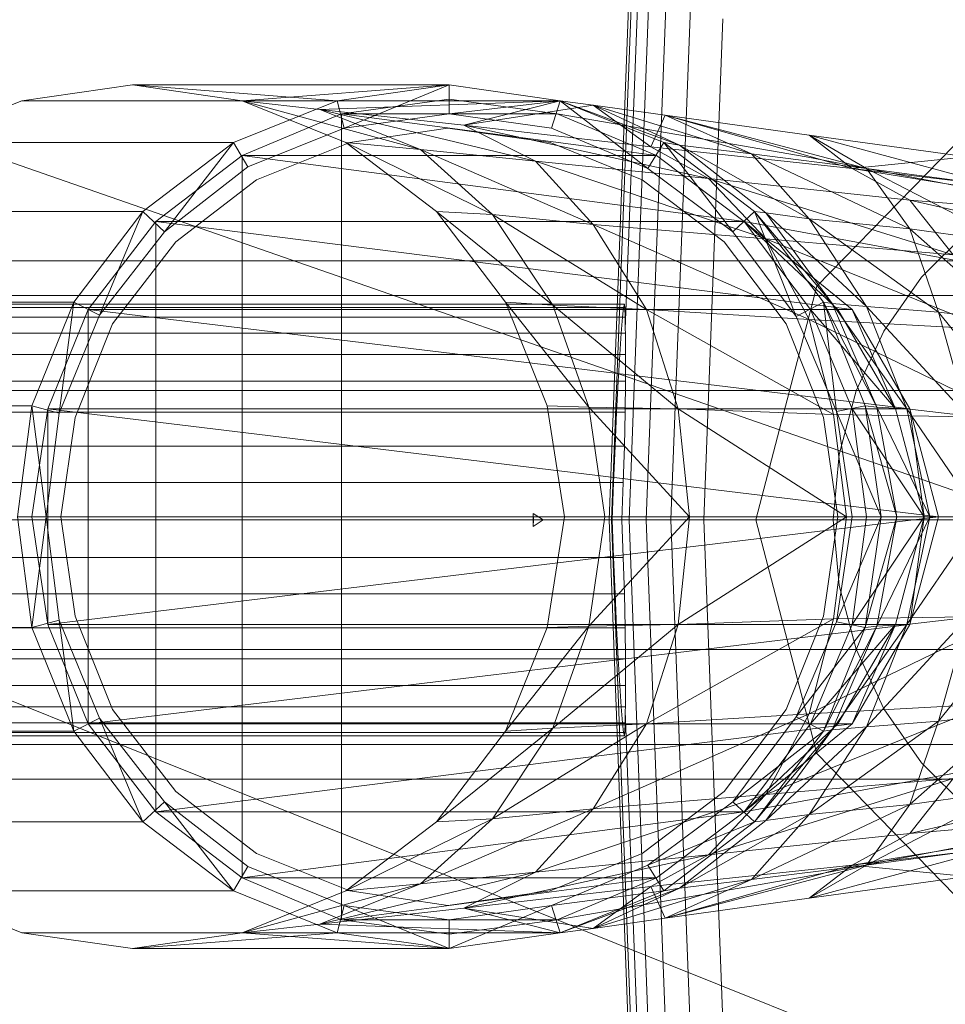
# Model space of a CAD drawing. Header units: metres. Extents: x 391.1 to 427.5, y 12.8 to 28.4.
# Tile 98 of 149: x 403.4189 to 403.4832, y 27.4048 to 27.4732. Entities that reach past the tile are written whole.
import ezdxf

# ---------------------------------------------------------------- set-up
doc = ezdxf.new("R2010")
doc.units = ezdxf.units.M
doc.layers.add('02_MOBILIARIO', color=7, linetype='Continuous', lineweight=18)
doc.layers.add('A-DETL-____-MBND', color=7, linetype='Continuous', lineweight=18)

# ---------------------------------------------------------------- blocks, each defined once
blk = doc.blocks.new('Family - Rentamans PA-152384-03_TEL_P0A')
at = {"layer": 'A-DETL-____-MBND', "color": 253, "true_color": 0xaaaaaa}
for p, q in [((0.072869, 0.182758), (0.075845, 0.260961)), ((0.073043, 0.182758), (0.075975, 0.259811)), ((0.074, 0.196014), (0.076315, 0.256826)), ((0.074262, 0.182758), (0.076889, 0.251774)), ((0.075451, 0.182758), (0.07778, 0.243939)), ((0.077172, 0.182758), (0.079069, 0.232599)), ((0, 0.218497), (0.102728, 0.182758)), ((0.07945, 0.182758), (0.080775, 0.217586)), ((0.039771, 0.212986), (0.032072, 0.211886)), ((0.039771, 0.212986), (0.061771, 0.212986)), ((0.047372, 0.211886), (0.039771, 0.212986)), ((0.039771, 0.212986), (0.053972, 0.211886)), ((0.047372, 0.211886), (0.061771, 0.212986)), ((0.053972, 0.211886), (0.061771, 0.212986)), ((0.061771, 0.212986), (0.054472, 0.209986)), ((0.061771, 0.212986), (0.069472, 0.211886)), ((0.061771, 0.212986), (0.061771, 0.210986)), ((0.032072, 0.211886), (0.024872, 0.208986)), ((0.032072, 0.211886), (0.053972, 0.211886)), ((0.046771, 0.208986), (0.053972, 0.211886)), ((0.054572, 0.208986), (0.047372, 0.211886)), ((0.047372, 0.211886), (0.059771, 0.208486)), ((0.047372, 0.211886), (0.052771, 0.211287)), ((0.047372, 0.211886), (0.069472, 0.211886)), ((0.069472, 0.211886), (0.052771, 0.211287)), ((0.053972, 0.211886), (0.054472, 0.209986)), ((0.061771, 0.211986), (0.054271, 0.210986)), ((0.061771, 0.211986), (0.054271, 0.210986)), ((0.061771, 0.211986), (0.054271, 0.210986)), ((0.069271, 0.210986), (0.061771, 0.211986)), ((0.069271, 0.210986), (0.061771, 0.211986)), ((0.069271, 0.210986), (0.061771, 0.211986)), ((0.069271, 0.210986), (0.061771, 0.211986)), ((0.061771, 0.210986), (0.069472, 0.211886)), ((0.069472, 0.211886), (0.062771, 0.210186)), ((0.071771, 0.211587), (0.062771, 0.210186)), ((0.069472, 0.211886), (0.068872, 0.209986)), ((0.068872, 0.209986), (0.069472, 0.211886)), ((0.069472, 0.211886), (0.075572, 0.207186)), ((0.076672, 0.208986), (0.069472, 0.211886)), ((0.069472, 0.211886), (0.071771, 0.211587)), ((0.069472, 0.211886), (0.077771, 0.208787)), ((0.069472, 0.211886), (0.076672, 0.208986)), ((0.069472, 0.211886), (0.076672, 0.208986)), ((0.077771, 0.208787), (0.071771, 0.211587)), ((0.071771, 0.211587), (0.075771, 0.208686)), ((0.082771, 0.208186), (0.071771, 0.211587)), ((0.071771, 0.211587), (0.076771, 0.210886)), ((0.054271, 0.210986), (0.047372, 0.208087)), ((0.054271, 0.210986), (0.047372, 0.208087)), ((0.054271, 0.210986), (0.047372, 0.208087)), ((0.052771, 0.211287), (0.059771, 0.208486)), ((0.052771, 0.211287), (0.067771, 0.207686)), ((0.062771, 0.210186), (0.052771, 0.211287)), ((0.054271, 0.210986), (0.054271, 0.154986)), ((0.054271, 0.210986), (0.069271, 0.210986)), ((0.054271, 0.210986), (0.076172, 0.208087)), ((0.054472, 0.209986), (0.061771, 0.210986)), ((0.054472, 0.209986), (0.061771, 0.210986)), ((0.061771, 0.210986), (0.068872, 0.209986)), ((0.061771, 0.210986), (0.068872, 0.209986)), ((0.076172, 0.208087), (0.069271, 0.210986)), ((0.076172, 0.208087), (0.069271, 0.210986)), ((0.076172, 0.208087), (0.069271, 0.210986)), ((0.069271, 0.210986), (0.086572, 0.207986)), ((0.086572, 0.207986), (0.069271, 0.210986)), ((0.069271, 0.210986), (0.076172, 0.208087)), ((0.076172, 0.208087), (0.069271, 0.210986)), ((0.069271, 0.210986), (0.076172, 0.208087)), ((0.076172, 0.208087), (0.069271, 0.210986)), ((0.076771, 0.210886), (0.075771, 0.208686)), ((0.082771, 0.208186), (0.076771, 0.210886)), ((0.076771, 0.210886), (0.089771, 0.207186)), ((0.090771, 0.207186), (0.076771, 0.210886)), ((0.076771, 0.210886), (0.086771, 0.209486)), ((0.087299, 0.198992), (0.098881, 0.210876)), ((0.098881, 0.210876), (0.087299, 0.198992)), ((0.062771, 0.210186), (0.067771, 0.207686)), ((0.062771, 0.210186), (0.079771, 0.206486)), ((0.075771, 0.208686), (0.062771, 0.210186)), ((0.047771, 0.207287), (0.054472, 0.209986)), ((0.047771, 0.207287), (0.054472, 0.209986)), ((0.061672, 0.209986), (0.054872, 0.208986)), ((0.054872, 0.208986), (0.061672, 0.209986)), ((0.068771, 0.208986), (0.061672, 0.209986)), ((0.061672, 0.209986), (0.068771, 0.208986)), ((0.068872, 0.209986), (0.075572, 0.207186)), ((0.068872, 0.209986), (0.075572, 0.207186)), ((0.086771, 0.209486), (0.089771, 0.207186)), ((0.090771, 0.207186), (0.086771, 0.209486)), ((0.086771, 0.209486), (0.097771, 0.207986)), ((0.099771, 0.205986), (0.086771, 0.209486)), ((0.024872, 0.208986), (0.046771, 0.208986)), ((0.040472, 0.204186), (0.046771, 0.208986)), ((0.046771, 0.208986), (0.041972, 0.202787)), ((0.046771, 0.208986), (0.047771, 0.207287)), ((0.054872, 0.208986), (0.048372, 0.206386)), ((0.048372, 0.206386), (0.054872, 0.208986)), ((0.060872, 0.204186), (0.054572, 0.208986)), ((0.054572, 0.208986), (0.064771, 0.203986)), ((0.054572, 0.208986), (0.059771, 0.208486)), ((0.075172, 0.206386), (0.068771, 0.208986)), ((0.068771, 0.208986), (0.075172, 0.206386)), ((0.075572, 0.207186), (0.076672, 0.208986)), ((0.075771, 0.208686), (0.079771, 0.206486)), ((0.075771, 0.208686), (0.089771, 0.207186)), ((0.081472, 0.202787), (0.076672, 0.208986)), ((0.082972, 0.204186), (0.076672, 0.208986)), ((0.076672, 0.208986), (0.077771, 0.208787)), ((0.082972, 0.204186), (0.076672, 0.208986)), ((0.076672, 0.208986), (0.082972, 0.204186)), ((0.077771, 0.208787), (0.082771, 0.208186)), ((0.083771, 0.204087), (0.077771, 0.208787)), ((0.077771, 0.208787), (0.086771, 0.203686)), ((0.047372, 0.208087), (0.041372, 0.203486)), ((0.047372, 0.208087), (0.041372, 0.203486)), ((0.047372, 0.208087), (0.041372, 0.203486)), ((0.047372, 0.208087), (0.047372, 0.157886)), ((0.047372, 0.208087), (0.076172, 0.208087)), ((0.047372, 0.208087), (0.082271, 0.203486)), ((0.059771, 0.208486), (0.064771, 0.203986)), ((0.059771, 0.208486), (0.071771, 0.203287)), ((0.059771, 0.208486), (0.067771, 0.207686)), ((0.082271, 0.203486), (0.076172, 0.208087)), ((0.082271, 0.203486), (0.076172, 0.208087)), ((0.082271, 0.203486), (0.076172, 0.208087)), ((0.076172, 0.208087), (0.082271, 0.203486)), ((0.076172, 0.208087), (0.082271, 0.203486)), ((0.082271, 0.203486), (0.076172, 0.208087)), ((0.082271, 0.203486), (0.076172, 0.208087)), ((0.086771, 0.203686), (0.082771, 0.208186)), ((0.082771, 0.208186), (0.090771, 0.207186)), ((0.093771, 0.202986), (0.082771, 0.208186)), ((0.086572, 0.207986), (0.138572, 0.197986)), ((0.086572, 0.207986), (0.138572, 0.197986)), ((0.097771, 0.207986), (0.089771, 0.207186)), ((0.041972, 0.202787), (0.047771, 0.207287)), ((0.041972, 0.202787), (0.047771, 0.207287)), ((0.067771, 0.207686), (0.071771, 0.203287)), ((0.067771, 0.207686), (0.083771, 0.202287)), ((0.067771, 0.207686), (0.079771, 0.206486)), ((0.075572, 0.207186), (0.081472, 0.202787)), ((0.075572, 0.207186), (0.081472, 0.202787)), ((0.089771, 0.207186), (0.093771, 0.204986)), ((0.089771, 0.207186), (0.113771, 0.203287)), ((0.089771, 0.207186), (0.110771, 0.204686)), ((0.093771, 0.202986), (0.090771, 0.207186)), ((0.090771, 0.207186), (0.099771, 0.205986)), ((0.100771, 0.201986), (0.090771, 0.207186)), ((0.048372, 0.206386), (0.042771, 0.202087)), ((0.042771, 0.202087), (0.048372, 0.206386)), ((0.080872, 0.202087), (0.075172, 0.206386)), ((0.075172, 0.206386), (0.080872, 0.202087)), ((0.079771, 0.206486), (0.083771, 0.202287)), ((0.079771, 0.206486), (0.096771, 0.201186)), ((0.079771, 0.206486), (0.093771, 0.204986)), ((0.093771, 0.204986), (0.096771, 0.201186)), ((0.093771, 0.204986), (0.117771, 0.199486)), ((0.113771, 0.203287), (0.093771, 0.204986)), ((0.018572, 0.204186), (0.040472, 0.204186)), ((0.035672, 0.197886), (0.040472, 0.204186)), ((0.040472, 0.204186), (0.037472, 0.196986)), ((0.040472, 0.204186), (0.041972, 0.202787)), ((0.065672, 0.197886), (0.060872, 0.204186)), ((0.060872, 0.204186), (0.068972, 0.197686)), ((0.060872, 0.204186), (0.064771, 0.203986)), ((0.064771, 0.203986), (0.068972, 0.197686)), ((0.064771, 0.203986), (0.075472, 0.197386)), ((0.064771, 0.203986), (0.071771, 0.203287)), ((0.081472, 0.202787), (0.082972, 0.204186)), ((0.085872, 0.196886), (0.082972, 0.204186)), ((0.087771, 0.197886), (0.082972, 0.204186)), ((0.082972, 0.204186), (0.083771, 0.204087)), ((0.087771, 0.197886), (0.082972, 0.204186)), ((0.082972, 0.204186), (0.087771, 0.197886)), ((0.082972, 0.204186), (0.088372, 0.197787)), ((0.083771, 0.204087), (0.086771, 0.203686)), ((0.088372, 0.197787), (0.083771, 0.204087)), ((0.083771, 0.204087), (0.090771, 0.197587)), ((0.041372, 0.203486), (0.036672, 0.197386)), ((0.041372, 0.203486), (0.036672, 0.197386)), ((0.041372, 0.203486), (0.036672, 0.197386)), ((0.041372, 0.203486), (0.041372, 0.162486)), ((0.041372, 0.203486), (0.082271, 0.203486)), ((0.041372, 0.203486), (0.089771, 0.197386)), ((0.071771, 0.203287), (0.075472, 0.197386)), ((0.071771, 0.203287), (0.086771, 0.196686)), ((0.071771, 0.203287), (0.083771, 0.202287)), ((0.086872, 0.197386), (0.082271, 0.203486)), ((0.088771, 0.197386), (0.082271, 0.203486)), ((0.088771, 0.197386), (0.082271, 0.203486)), ((0.138271, 0.193186), (0.082271, 0.203486)), ((0.138271, 0.193186), (0.082271, 0.203486)), ((0.089771, 0.197386), (0.082271, 0.203486)), ((0.088771, 0.197386), (0.082271, 0.203486)), ((0.088771, 0.197386), (0.082271, 0.203486)), ((0.086771, 0.203686), (0.093771, 0.202986)), ((0.090771, 0.197587), (0.086771, 0.203686)), ((0.086771, 0.203686), (0.095771, 0.197186)), ((0.037472, 0.196986), (0.041972, 0.202787)), ((0.037472, 0.196986), (0.041972, 0.202787)), ((0.081472, 0.202787), (0.085872, 0.196886)), ((0.081472, 0.202787), (0.085872, 0.196886)), ((0.095771, 0.197186), (0.093771, 0.202986)), ((0.093771, 0.202986), (0.100771, 0.201986)), ((0.100972, 0.196587), (0.093771, 0.202986)), ((0.094593, 0.199631), (0.097828, 0.202867)), ((0.094593, 0.199631), (0.097828, 0.202867)), ((0.042771, 0.202087), (0.038372, 0.196386)), ((0.038372, 0.196386), (0.042771, 0.202087)), ((0.085172, 0.196386), (0.080872, 0.202087)), ((0.080872, 0.202087), (0.085172, 0.196386)), ((0.083771, 0.202287), (0.086771, 0.196686)), ((0.083771, 0.202287), (0.099372, 0.195986)), ((0.083771, 0.202287), (0.096771, 0.201186)), ((0.114701, 0.200758), (0.02, 0.200758)), ((0.091968, 0.195883), (0.094593, 0.199631)), ((0.091968, 0.195883), (0.094593, 0.199631)), ((0.08306, 0.182758), (0.087299, 0.198992)), ((0.087299, 0.198992), (0.08306, 0.182758)), ((0.013771, 0.197886), (0.035672, 0.197886)), ((0.02, 0.198347), (0.105701, 0.198347)), ((0.105701, 0.198347), (0.02, 0.198347)), ((0.024162, 0.197758), (0.073934, 0.197758)), ((0.032771, 0.190686), (0.035672, 0.197886)), ((0.035672, 0.197886), (0.034672, 0.190186)), ((0.035672, 0.197886), (0.037472, 0.196986)), ((0.068972, 0.197686), (0.065672, 0.197886)), ((0.071472, 0.190587), (0.065672, 0.197886)), ((0.068572, 0.190686), (0.065672, 0.197886)), ((0.073876, 0.19753), (0.073934, 0.197758)), ((0.073934, 0.197758), (0.073975, 0.19753)), ((0.085872, 0.196886), (0.087771, 0.197886)), ((0.088672, 0.190287), (0.087771, 0.197886)), ((0.090672, 0.190686), (0.087771, 0.197886)), ((0.087771, 0.197886), (0.088372, 0.197787)), ((0.090672, 0.190686), (0.087771, 0.197886)), ((0.087771, 0.197886), (0.090672, 0.190686)), ((0.087771, 0.197886), (0.091472, 0.190587)), ((0.088372, 0.197787), (0.090771, 0.197587)), ((0.091472, 0.190587), (0.088372, 0.197787)), ((0.088372, 0.197787), (0.093572, 0.190486)), ((0.073975, 0.19753), (0.024162, 0.19753)), ((0.024162, 0.19753), (0.073876, 0.19753)), ((0.036672, 0.197386), (0.033872, 0.190486)), ((0.036672, 0.197386), (0.033872, 0.190486)), ((0.036672, 0.197386), (0.033872, 0.190486)), ((0.036672, 0.197386), (0.036672, 0.168587)), ((0.036672, 0.197386), (0.089771, 0.197386)), ((0.036672, 0.197386), (0.093771, 0.190486)), ((0.068972, 0.197686), (0.071472, 0.190587)), ((0.075472, 0.197386), (0.068972, 0.197686)), ((0.068972, 0.197686), (0.077672, 0.190486)), ((0.073802, 0.196854), (0.073876, 0.19753)), ((0.073975, 0.19753), (0.073998, 0.196854)), ((0.075472, 0.197386), (0.077672, 0.190486)), ((0.086771, 0.196686), (0.075472, 0.197386)), ((0.075472, 0.197386), (0.088472, 0.190087)), ((0.089771, 0.190486), (0.086872, 0.197386)), ((0.092771, 0.190486), (0.086872, 0.197386)), ((0.086872, 0.197386), (0.088771, 0.197386)), ((0.092771, 0.190486), (0.088771, 0.197386)), ((0.089771, 0.197386), (0.088771, 0.197386)), ((0.092771, 0.190486), (0.088771, 0.197386)), ((0.093771, 0.190486), (0.089771, 0.197386)), ((0.089771, 0.197386), (0.092771, 0.190486)), ((0.090771, 0.197587), (0.095771, 0.197186)), ((0.093572, 0.190486), (0.090771, 0.197587)), ((0.090771, 0.197587), (0.097771, 0.189986)), ((0.095771, 0.197186), (0.100972, 0.196587)), ((0.097771, 0.189986), (0.095771, 0.197186)), ((0.095771, 0.197186), (0.101771, 0.189686)), ((0.024162, 0.196854), (0.073998, 0.196854)), ((0.024162, 0.196854), (0.073802, 0.196854)), ((0.034672, 0.190186), (0.037472, 0.196986)), ((0.034672, 0.190186), (0.037472, 0.196986)), ((0.038372, 0.196386), (0.035771, 0.189886)), ((0.035771, 0.189886), (0.038372, 0.196386)), ((0.073715, 0.195748), (0.073802, 0.196854)), ((0.073998, 0.196854), (0.074, 0.196014)), ((0.087771, 0.189886), (0.085172, 0.196386)), ((0.085172, 0.196386), (0.087771, 0.189886)), ((0.085872, 0.196886), (0.088672, 0.190287)), ((0.085872, 0.196886), (0.088672, 0.190287)), ((0.086771, 0.196686), (0.088472, 0.190087)), ((0.099372, 0.195986), (0.086771, 0.196686)), ((0.086771, 0.196686), (0.100771, 0.189886)), ((0.024162, 0.195748), (0.07401, 0.195748)), ((0.024162, 0.195748), (0.073715, 0.195748)), ((0.073617, 0.194249), (0.073715, 0.195748)), ((0.07401, 0.195748), (0.074, 0.196014)), ((0.07401, 0.195748), (0.074026, 0.194249)), ((0.090035, 0.191736), (0.091968, 0.195883)), ((0.090035, 0.191736), (0.091968, 0.195883)), ((0.024162, 0.194249), (0.073617, 0.194249)), ((0.024162, 0.194249), (0.074026, 0.194249)), ((0.073512, 0.1924), (0.073617, 0.194249)), ((0.074026, 0.194249), (0.074018, 0.1924)), ((0.024162, 0.1924), (0.073512, 0.1924)), ((0.024162, 0.1924), (0.074018, 0.1924)), ((0.073401, 0.190258), (0.073512, 0.1924)), ((0.074018, 0.1924), (0.073988, 0.190258)), ((0.099113, 0.191758), (0.02, 0.191758)), ((0.099113, 0.191758), (0.02, 0.191758)), ((0.08885, 0.187316), (0.090035, 0.191736)), ((0.08885, 0.187316), (0.090035, 0.191736)), ((0.010872, 0.190686), (0.032771, 0.190686)), ((0.024162, 0.190258), (0.073401, 0.190258)), ((0.024162, 0.190258), (0.073988, 0.190258)), ((0.031771, 0.182986), (0.032771, 0.190686)), ((0.032771, 0.190686), (0.034672, 0.190186)), ((0.032771, 0.190686), (0.033771, 0.182986)), ((0.033872, 0.190486), (0.032771, 0.182986)), ((0.033872, 0.190486), (0.032771, 0.182986)), ((0.033872, 0.190486), (0.032771, 0.182986)), ((0.033771, 0.182986), (0.034672, 0.190186)), ((0.033771, 0.182986), (0.034672, 0.190186)), ((0.033872, 0.190486), (0.033872, 0.175486)), ((0.033872, 0.190486), (0.093771, 0.190486)), ((0.033872, 0.190486), (0.095771, 0.182986)), ((0.071472, 0.190587), (0.068572, 0.190686)), ((0.069771, 0.182986), (0.068572, 0.190686)), ((0.077672, 0.190486), (0.071472, 0.190587)), ((0.071472, 0.190587), (0.072572, 0.182986)), ((0.078472, 0.182986), (0.071472, 0.190587)), ((0.07329, 0.187888), (0.073401, 0.190258)), ((0.073988, 0.190258), (0.073936, 0.187888)), ((0.077672, 0.190486), (0.078472, 0.182986)), ((0.088472, 0.190087), (0.077672, 0.190486)), ((0.077672, 0.190486), (0.089372, 0.182986)), ((0.088672, 0.190287), (0.090672, 0.190686)), ((0.088672, 0.190287), (0.091771, 0.182986)), ((0.088672, 0.190287), (0.089771, 0.182986)), ((0.088672, 0.190287), (0.089771, 0.182986)), ((0.090771, 0.182986), (0.089771, 0.190486)), ((0.094771, 0.182986), (0.089771, 0.190486)), ((0.089771, 0.190486), (0.092771, 0.190486)), ((0.091771, 0.182986), (0.090672, 0.190686)), ((0.090672, 0.190686), (0.091472, 0.190587)), ((0.091771, 0.182986), (0.090672, 0.190686)), ((0.090672, 0.190686), (0.091771, 0.182986)), ((0.090672, 0.190686), (0.092872, 0.182986)), ((0.091472, 0.190587), (0.093572, 0.190486)), ((0.092872, 0.182986), (0.091472, 0.190587)), ((0.091472, 0.190587), (0.095172, 0.182986)), ((0.094771, 0.182986), (0.092771, 0.190486)), ((0.093771, 0.190486), (0.092771, 0.190486)), ((0.094771, 0.182986), (0.092771, 0.190486)), ((0.093572, 0.190486), (0.097771, 0.189986)), ((0.095172, 0.182986), (0.093572, 0.190486)), ((0.093572, 0.190486), (0.098672, 0.182986)), ((0.095771, 0.182986), (0.093771, 0.190486)), ((0.093771, 0.190486), (0.094771, 0.182986)), ((0.035771, 0.189886), (0.034771, 0.182986)), ((0.034771, 0.182986), (0.035771, 0.189886)), ((0.088771, 0.182986), (0.087771, 0.189886)), ((0.087771, 0.189886), (0.088771, 0.182986)), ((0.088472, 0.190087), (0.089372, 0.182986)), ((0.100771, 0.189886), (0.088472, 0.190087)), ((0.024162, 0.187888), (0.07329, 0.187888)), ((0.024162, 0.187888), (0.073936, 0.187888)), ((0.073181, 0.185363), (0.07329, 0.187888)), ((0.073936, 0.187888), (0.073863, 0.185363)), ((0.088451, 0.182758), (0.08885, 0.187316)), ((0.088451, 0.182758), (0.08885, 0.187316)), ((0.024162, 0.185363), (0.073181, 0.185363)), ((0.073863, 0.185363), (0.024162, 0.185363)), ((0.073078, 0.182758), (0.073181, 0.185363)), ((0.073863, 0.185363), (0.073771, 0.182758)), ((0, 0.182758), (0.102728, 0.141568)), ((0.102728, 0.182758), (0, 0.182758)), ((0.096701, 0.182758), (0.02, 0.182758)), ((0.096701, 0.182758), (0.02, 0.182758)), ((0.024162, 0.182758), (0.073078, 0.182758)), ((0.073771, 0.182758), (0.024162, 0.182758)), ((0.031771, 0.182986), (0.033771, 0.182986)), ((0.031771, 0.182986), (0.032771, 0.175287)), ((0.032771, 0.182986), (0.033872, 0.175486)), ((0.032771, 0.182986), (0.033872, 0.175486)), ((0.032771, 0.182986), (0.095771, 0.182986)), ((0.032771, 0.182986), (0.033872, 0.175486)), ((0.032771, 0.175287), (0.033771, 0.182986)), ((0.034672, 0.175787), (0.033771, 0.182986)), ((0.034672, 0.175787), (0.033771, 0.182986)), ((0.033872, 0.175486), (0.095771, 0.182986)), ((0.035771, 0.176087), (0.034771, 0.182986)), ((0.034771, 0.182986), (0.035771, 0.176087)), ((0.067602, 0.182758), (0.067598, 0.183209)), ((0.067598, 0.183209), (0.067615, 0.182758)), ((0.068291, 0.182758), (0.067598, 0.183209)), ((0.067615, 0.182758), (0.067598, 0.182307)), ((0.067598, 0.182307), (0.067602, 0.182758)), ((0.068291, 0.182758), (0.067598, 0.182307)), ((0.068291, 0.182758), (0.067602, 0.182758)), ((0.067615, 0.182758), (0.068291, 0.182758)), ((0.068572, 0.175287), (0.069771, 0.182986)), ((0.072572, 0.182986), (0.069771, 0.182986)), ((0.078472, 0.182986), (0.071472, 0.175386)), ((0.071472, 0.175386), (0.072572, 0.182986)), ((0.078472, 0.182986), (0.072572, 0.182986)), ((0.075845, 0.104556), (0.072869, 0.182758)), ((0.073043, 0.182758), (0.072869, 0.182758)), ((0.075975, 0.105705), (0.073043, 0.182758)), ((0.073078, 0.182757), (0.073043, 0.182757)), ((0.073181, 0.180153), (0.073078, 0.182758)), ((0.074262, 0.182758), (0.073771, 0.182758)), ((0.073771, 0.182758), (0.073863, 0.180153)), ((0.076889, 0.113742), (0.074262, 0.182758)), ((0.075451, 0.182758), (0.074262, 0.182758)), ((0.07778, 0.121577), (0.075451, 0.182758)), ((0.077172, 0.182758), (0.075451, 0.182758)), ((0.07945, 0.182758), (0.077172, 0.182759)), ((0.079069, 0.132917), (0.077172, 0.182758)), ((0.089372, 0.182986), (0.077672, 0.175486)), ((0.077672, 0.175486), (0.078472, 0.182986)), ((0.089372, 0.182986), (0.078472, 0.182986)), ((0.080775, 0.14793), (0.07945, 0.182758)), ((0.087299, 0.166524), (0.08306, 0.182758)), ((0.08306, 0.182758), (0.087299, 0.166524)), ((0.088771, 0.182986), (0.087771, 0.176087)), ((0.087771, 0.176087), (0.088771, 0.182986)), ((0.08885, 0.1782), (0.088451, 0.182758)), ((0.08885, 0.1782), (0.088451, 0.182758)), ((0.089372, 0.182986), (0.088472, 0.175886)), ((0.089771, 0.182986), (0.088672, 0.175686)), ((0.088672, 0.175686), (0.091771, 0.182986)), ((0.089771, 0.182986), (0.088672, 0.175686)), ((0.101771, 0.182986), (0.089372, 0.182986)), ((0.089771, 0.182986), (0.091771, 0.182986)), ((0.089771, 0.175486), (0.090771, 0.182986)), ((0.089771, 0.175486), (0.094771, 0.182986)), ((0.090672, 0.175287), (0.091771, 0.182986)), ((0.091771, 0.182986), (0.090672, 0.175287)), ((0.090672, 0.175287), (0.091771, 0.182986)), ((0.090672, 0.175287), (0.092872, 0.182986)), ((0.094771, 0.182986), (0.090771, 0.182986)), ((0.092872, 0.182986), (0.091472, 0.175386)), ((0.091472, 0.175386), (0.095172, 0.182986)), ((0.091771, 0.182986), (0.092872, 0.182986)), ((0.092771, 0.175486), (0.094771, 0.182986)), ((0.092771, 0.175486), (0.094771, 0.182986)), ((0.092872, 0.182986), (0.095172, 0.182986)), ((0.095172, 0.182986), (0.093572, 0.175486)), ((0.093572, 0.175486), (0.098672, 0.182986)), ((0.095771, 0.182986), (0.093771, 0.175486)), ((0.093771, 0.175486), (0.094771, 0.182986)), ((0.095771, 0.182986), (0.094771, 0.182986)), ((0.095172, 0.182986), (0.098672, 0.182986)), ((0.024162, 0.180153), (0.073181, 0.180153)), ((0.024162, 0.180153), (0.073863, 0.180153)), ((0.07329, 0.177628), (0.073181, 0.180153)), ((0.073863, 0.180153), (0.073936, 0.177628)), ((0.090035, 0.17378), (0.08885, 0.1782)), ((0.090035, 0.17378), (0.08885, 0.1782)), ((0.024162, 0.177628), (0.07329, 0.177628)), ((0.024162, 0.177628), (0.073936, 0.177628)), ((0.073401, 0.175258), (0.07329, 0.177628)), ((0.073936, 0.177628), (0.073988, 0.175258)), ((0.038372, 0.169587), (0.035771, 0.176087)), ((0.035771, 0.176087), (0.038372, 0.169587)), ((0.088472, 0.175886), (0.075472, 0.168587)), ((0.088472, 0.175886), (0.077672, 0.175486)), ((0.087771, 0.176087), (0.085172, 0.169587)), ((0.085172, 0.169587), (0.087771, 0.176087)), ((0.100771, 0.176087), (0.086771, 0.169287)), ((0.088472, 0.175886), (0.086771, 0.169287)), ((0.100771, 0.176087), (0.088472, 0.175886)), ((0.090771, 0.168386), (0.097771, 0.175986)), ((0.093572, 0.175486), (0.097771, 0.175986)), ((0.095771, 0.168787), (0.101771, 0.176287)), ((0.097771, 0.175986), (0.095771, 0.168787)), ((0.010872, 0.175287), (0.032771, 0.175287)), ((0.024162, 0.175258), (0.073401, 0.175258)), ((0.024162, 0.175258), (0.073988, 0.175258)), ((0.032771, 0.175287), (0.034672, 0.175787)), ((0.035672, 0.168087), (0.032771, 0.175287)), ((0.033872, 0.175486), (0.036672, 0.168587)), ((0.033872, 0.175486), (0.036672, 0.168587)), ((0.033872, 0.175486), (0.093771, 0.175486)), ((0.033872, 0.175486), (0.036672, 0.168587)), ((0.037472, 0.168986), (0.034672, 0.175787)), ((0.035672, 0.168087), (0.034672, 0.175787)), ((0.037472, 0.168986), (0.034672, 0.175787)), ((0.036672, 0.168587), (0.093771, 0.175486)), ((0.071472, 0.175386), (0.065672, 0.168087)), ((0.065672, 0.168087), (0.068572, 0.175287)), ((0.071472, 0.175386), (0.068572, 0.175287)), ((0.077672, 0.175486), (0.068972, 0.168287)), ((0.068972, 0.168287), (0.071472, 0.175386)), ((0.077672, 0.175486), (0.071472, 0.175386)), ((0.073512, 0.173116), (0.073401, 0.175258)), ((0.073988, 0.175258), (0.074018, 0.173116)), ((0.075472, 0.168587), (0.077672, 0.175486)), ((0.088672, 0.175686), (0.085872, 0.169087)), ((0.088672, 0.175686), (0.085872, 0.169087)), ((0.085872, 0.169087), (0.090672, 0.175287)), ((0.086872, 0.168587), (0.089771, 0.175486)), ((0.086872, 0.168587), (0.092771, 0.175486)), ((0.087771, 0.168087), (0.091472, 0.175386)), ((0.087771, 0.168087), (0.090672, 0.175287)), ((0.090672, 0.175287), (0.087771, 0.168087)), ((0.087771, 0.168087), (0.090672, 0.175287)), ((0.088372, 0.168186), (0.093572, 0.175486)), ((0.088372, 0.168186), (0.091472, 0.175386)), ((0.088672, 0.175686), (0.090672, 0.175287)), ((0.088771, 0.168587), (0.092771, 0.175486)), ((0.088771, 0.168587), (0.092771, 0.175486)), ((0.092771, 0.175486), (0.089771, 0.175486)), ((0.093771, 0.175486), (0.089771, 0.168587)), ((0.089771, 0.168587), (0.092771, 0.175486)), ((0.090672, 0.175287), (0.091472, 0.175386)), ((0.093572, 0.175486), (0.090771, 0.168386)), ((0.091472, 0.175386), (0.093572, 0.175486)), ((0.093771, 0.175486), (0.092771, 0.175486)), ((0.099113, 0.173758), (0.02, 0.173758)), ((0.099113, 0.173758), (0.02, 0.173758)), ((0.091968, 0.169633), (0.090035, 0.17378)), ((0.091968, 0.169633), (0.090035, 0.17378)), ((0.024162, 0.173116), (0.073512, 0.173116)), ((0.024162, 0.173116), (0.074018, 0.173116)), ((0.073617, 0.171267), (0.073512, 0.173116)), ((0.074018, 0.173116), (0.074026, 0.171267)), ((0.082271, 0.162486), (0.138271, 0.172787)), ((0.082271, 0.162486), (0.138271, 0.172787)), ((0.024162, 0.171267), (0.073617, 0.171267)), ((0.024162, 0.171267), (0.074026, 0.171267)), ((0.073715, 0.169768), (0.073617, 0.171267)), ((0.074026, 0.171267), (0.07401, 0.169768)), ((0.07401, 0.169768), (0.024162, 0.169768)), ((0.024162, 0.169768), (0.073715, 0.169768)), ((0.073802, 0.168663), (0.073715, 0.169768)), ((0.07401, 0.169768), (0.074, 0.169502)), ((0.099372, 0.169986), (0.083771, 0.163686)), ((0.099372, 0.169986), (0.086771, 0.169287)), ((0.035672, 0.168087), (0.037472, 0.168986)), ((0.041972, 0.163186), (0.037472, 0.168986)), ((0.040472, 0.161787), (0.037472, 0.168986)), ((0.041972, 0.163186), (0.037472, 0.168986)), ((0.042771, 0.163886), (0.038372, 0.169587)), ((0.038372, 0.169587), (0.042771, 0.163886)), ((0.086771, 0.169287), (0.071771, 0.162686)), ((0.074, 0.169502), (0.073998, 0.168663)), ((0.076315, 0.10869), (0.074, 0.169502)), ((0.086771, 0.169287), (0.075472, 0.168587)), ((0.085172, 0.169587), (0.080872, 0.163886)), ((0.080872, 0.163886), (0.085172, 0.169587)), ((0.085872, 0.169087), (0.081472, 0.163186)), ((0.085872, 0.169087), (0.081472, 0.163186)), ((0.086771, 0.169287), (0.083771, 0.163686)), ((0.085872, 0.169087), (0.087771, 0.168087)), ((0.094593, 0.165885), (0.091968, 0.169633)), ((0.094593, 0.165885), (0.091968, 0.169633)), ((0.100972, 0.169386), (0.093771, 0.162986)), ((0.095771, 0.168787), (0.100972, 0.169386)), ((0.024162, 0.168663), (0.073998, 0.168663)), ((0.024162, 0.168663), (0.073802, 0.168663)), ((0.036672, 0.168587), (0.041372, 0.162486)), ((0.036672, 0.168587), (0.041372, 0.162486)), ((0.036672, 0.168587), (0.089771, 0.168587)), ((0.036672, 0.168587), (0.041372, 0.162486)), ((0.041372, 0.162486), (0.089771, 0.168587)), ((0.068972, 0.168287), (0.060872, 0.161787)), ((0.075472, 0.168587), (0.064771, 0.161986)), ((0.064771, 0.161986), (0.068972, 0.168287)), ((0.068972, 0.168287), (0.065672, 0.168087)), ((0.075472, 0.168587), (0.068972, 0.168287)), ((0.071771, 0.162686), (0.075472, 0.168587)), ((0.073876, 0.167986), (0.073802, 0.168663)), ((0.073998, 0.168663), (0.073975, 0.167986)), ((0.082271, 0.162486), (0.086872, 0.168587)), ((0.082271, 0.162486), (0.088771, 0.168587)), ((0.082271, 0.162486), (0.088771, 0.168587)), ((0.082271, 0.162486), (0.088771, 0.168587)), ((0.089771, 0.168587), (0.082271, 0.162486)), ((0.082271, 0.162486), (0.089771, 0.168587)), ((0.083771, 0.161886), (0.090771, 0.168386)), ((0.095771, 0.168787), (0.086771, 0.162287)), ((0.086771, 0.162287), (0.090771, 0.168386)), ((0.088771, 0.168587), (0.086872, 0.168587)), ((0.088372, 0.168186), (0.090771, 0.168386)), ((0.089771, 0.168587), (0.088771, 0.168587)), ((0.090771, 0.168386), (0.095771, 0.168787)), ((0.093771, 0.162986), (0.095771, 0.168787)), ((0.013771, 0.168087), (0.035672, 0.168087)), ((0.024162, 0.167986), (0.073975, 0.167986)), ((0.024162, 0.167986), (0.073876, 0.167986)), ((0.024162, 0.167758), (0.073934, 0.167758)), ((0.040472, 0.161787), (0.035672, 0.168087)), ((0.060872, 0.161787), (0.065672, 0.168087)), ((0.073934, 0.167758), (0.073876, 0.167986)), ((0.073975, 0.167986), (0.073934, 0.167758)), ((0.081472, 0.163186), (0.087771, 0.168087)), ((0.082972, 0.161787), (0.088372, 0.168186)), ((0.082972, 0.161787), (0.087771, 0.168087)), ((0.087771, 0.168087), (0.082972, 0.161787)), ((0.082972, 0.161787), (0.087771, 0.168087)), ((0.083771, 0.161886), (0.088372, 0.168186)), ((0.138572, 0.167986), (0.086572, 0.157986)), ((0.086572, 0.157986), (0.138572, 0.167986)), ((0.088372, 0.168186), (0.087771, 0.168087)), ((0.105701, 0.16717), (0.02, 0.16717)), ((0.105701, 0.16717), (0.02, 0.16717)), ((0.087299, 0.166524), (0.098881, 0.154641)), ((0.098881, 0.154641), (0.087299, 0.166524)), ((0.117771, 0.166486), (0.093771, 0.160986)), ((0.097828, 0.162649), (0.094593, 0.165885)), ((0.097828, 0.162649), (0.094593, 0.165885)), ((0.114701, 0.164758), (0.02, 0.164758)), ((0.096771, 0.164787), (0.079771, 0.159486)), ((0.096771, 0.164787), (0.083771, 0.163686)), ((0.096771, 0.164787), (0.093771, 0.160986)), ((0.048372, 0.159587), (0.042771, 0.163886)), ((0.042771, 0.163886), (0.048372, 0.159587)), ((0.083771, 0.163686), (0.067771, 0.158287)), ((0.083771, 0.163686), (0.071771, 0.162686)), ((0.080872, 0.163886), (0.075172, 0.159587)), ((0.075172, 0.159587), (0.080872, 0.163886)), ((0.083771, 0.163686), (0.079771, 0.159486)), ((0.100771, 0.163986), (0.090771, 0.158787)), ((0.100771, 0.163986), (0.093771, 0.162986)), ((0.041972, 0.163186), (0.040472, 0.161787)), ((0.047771, 0.158686), (0.041972, 0.163186)), ((0.047771, 0.158686), (0.041972, 0.163186)), ((0.041972, 0.163186), (0.046771, 0.156986)), ((0.081472, 0.163186), (0.075572, 0.158787)), ((0.081472, 0.163186), (0.075572, 0.158787)), ((0.081472, 0.163186), (0.082972, 0.161787)), ((0.093771, 0.162986), (0.082771, 0.157787)), ((0.093771, 0.162986), (0.086771, 0.162287)), ((0.090771, 0.158787), (0.093771, 0.162986)), ((0.041372, 0.162486), (0.047372, 0.157886)), ((0.041372, 0.162486), (0.047372, 0.157886)), ((0.041372, 0.162486), (0.082271, 0.162486)), ((0.041372, 0.162486), (0.047372, 0.157886)), ((0.047372, 0.157886), (0.082271, 0.162486)), ((0.071771, 0.162686), (0.059771, 0.157486)), ((0.071771, 0.162686), (0.064771, 0.161986)), ((0.067771, 0.158287), (0.071771, 0.162686)), ((0.076172, 0.157886), (0.082271, 0.162486)), ((0.076172, 0.157886), (0.082271, 0.162486)), ((0.076172, 0.157886), (0.082271, 0.162486)), ((0.082271, 0.162486), (0.076172, 0.157886)), ((0.076172, 0.157886), (0.082271, 0.162486)), ((0.082271, 0.162486), (0.076172, 0.157886)), ((0.076172, 0.157886), (0.082271, 0.162486)), ((0.086771, 0.162287), (0.077771, 0.157186)), ((0.082771, 0.157787), (0.086771, 0.162287)), ((0.086771, 0.162287), (0.083771, 0.161886)), ((0.113771, 0.162686), (0.089771, 0.158787)), ((0.113771, 0.162686), (0.093771, 0.160986)), ((0.018572, 0.161787), (0.040472, 0.161787)), ((0.046771, 0.156986), (0.040472, 0.161787)), ((0.064771, 0.161986), (0.054572, 0.156986)), ((0.054572, 0.156986), (0.060872, 0.161787)), ((0.059771, 0.157486), (0.064771, 0.161986)), ((0.064771, 0.161986), (0.060872, 0.161787)), ((0.075572, 0.158787), (0.082972, 0.161787)), ((0.076672, 0.156986), (0.082972, 0.161787)), ((0.082972, 0.161787), (0.076672, 0.156986)), ((0.076672, 0.156986), (0.082972, 0.161787)), ((0.077771, 0.157186), (0.083771, 0.161886)), ((0.083771, 0.161886), (0.082972, 0.161787)), ((0.093771, 0.160986), (0.079771, 0.159486)), ((0.110771, 0.161287), (0.089771, 0.158787)), ((0.093771, 0.160986), (0.089771, 0.158787)), ((0.054872, 0.156986), (0.048372, 0.159587)), ((0.048372, 0.159587), (0.054872, 0.156986)), ((0.079771, 0.159486), (0.062771, 0.155787)), ((0.079771, 0.159486), (0.067771, 0.158287)), ((0.075172, 0.159587), (0.068771, 0.156986)), ((0.068771, 0.156986), (0.075172, 0.159587)), ((0.079771, 0.159486), (0.075771, 0.157287)), ((0.099771, 0.159986), (0.086771, 0.156486)), ((0.099771, 0.159986), (0.090771, 0.158787)), ((0.075572, 0.158787), (0.068872, 0.155986)), ((0.075572, 0.158787), (0.068872, 0.155986)), ((0.075572, 0.158787), (0.076672, 0.156986)), ((0.089771, 0.158787), (0.075771, 0.157287)), ((0.089771, 0.158787), (0.076771, 0.155087)), ((0.090771, 0.158787), (0.076771, 0.155087)), ((0.090771, 0.158787), (0.082771, 0.157787)), ((0.089771, 0.158787), (0.086771, 0.156486)), ((0.086771, 0.156486), (0.090771, 0.158787)), ((0.097771, 0.157986), (0.089771, 0.158787)), ((0.047771, 0.158686), (0.046771, 0.156986)), ((0.054472, 0.155986), (0.047771, 0.158686)), ((0.054472, 0.155986), (0.047771, 0.158686)), ((0.067771, 0.158287), (0.052771, 0.154686)), ((0.067771, 0.158287), (0.059771, 0.157486)), ((0.062771, 0.155787), (0.067771, 0.158287)), ((0.047372, 0.157886), (0.054271, 0.154986)), ((0.047372, 0.157886), (0.054271, 0.154986)), ((0.047372, 0.157886), (0.076172, 0.157886)), ((0.047372, 0.157886), (0.054271, 0.154986)), ((0.059771, 0.157486), (0.047372, 0.154087)), ((0.052771, 0.154686), (0.059771, 0.157486)), ((0.054271, 0.154986), (0.076172, 0.157886)), ((0.059771, 0.157486), (0.054572, 0.156986)), ((0.086572, 0.157986), (0.069271, 0.154986)), ((0.069271, 0.154986), (0.086572, 0.157986)), ((0.069271, 0.154986), (0.076172, 0.157886)), ((0.069271, 0.154986), (0.076172, 0.157886)), ((0.069271, 0.154986), (0.076172, 0.157886)), ((0.076172, 0.157886), (0.069271, 0.154986)), ((0.069271, 0.154986), (0.076172, 0.157886)), ((0.076172, 0.157886), (0.069271, 0.154986)), ((0.069271, 0.154986), (0.076172, 0.157886)), ((0.082771, 0.157787), (0.071771, 0.154386)), ((0.076771, 0.155087), (0.082771, 0.157787)), ((0.082771, 0.157787), (0.077771, 0.157186)), ((0.097771, 0.157986), (0.086771, 0.156486)), ((0.046771, 0.156986), (0.024872, 0.156986)), ((0.024872, 0.156986), (0.032072, 0.154087)), ((0.053972, 0.154087), (0.046771, 0.156986)), ((0.047372, 0.154087), (0.054572, 0.156986)), ((0.061672, 0.155986), (0.054872, 0.156986)), ((0.054872, 0.156986), (0.061672, 0.155986)), ((0.068771, 0.156986), (0.061672, 0.155986)), ((0.061672, 0.155986), (0.068771, 0.156986)), ((0.075771, 0.157287), (0.062771, 0.155787)), ((0.068872, 0.155986), (0.076672, 0.156986)), ((0.077771, 0.157186), (0.069472, 0.154087)), ((0.069472, 0.154087), (0.076672, 0.156986)), ((0.076672, 0.156986), (0.069472, 0.154087)), ((0.069472, 0.154087), (0.076672, 0.156986)), ((0.075771, 0.157287), (0.071771, 0.154386)), ((0.071771, 0.154386), (0.077771, 0.157186)), ((0.076771, 0.155087), (0.075771, 0.157287)), ((0.077771, 0.157186), (0.076672, 0.156986)), ((0.054472, 0.155986), (0.053972, 0.154087)), ((0.061771, 0.154986), (0.054472, 0.155986)), ((0.061771, 0.152986), (0.054472, 0.155986)), ((0.061771, 0.154986), (0.054472, 0.155986)), ((0.068872, 0.155986), (0.061771, 0.154986)), ((0.068872, 0.155986), (0.061771, 0.152986)), ((0.068872, 0.155986), (0.061771, 0.154986)), ((0.068872, 0.155986), (0.069472, 0.154087)), ((0.069472, 0.154087), (0.068872, 0.155986)), ((0.086771, 0.156486), (0.076771, 0.155087)), ((0.062771, 0.155787), (0.052771, 0.154686)), ((0.062771, 0.155787), (0.069472, 0.154087)), ((0.071771, 0.154386), (0.062771, 0.155787)), ((0.052771, 0.154686), (0.047372, 0.154087)), ((0.052771, 0.154686), (0.069472, 0.154087)), ((0.069472, 0.154087), (0.052771, 0.154686)), ((0.054271, 0.154986), (0.061771, 0.153986)), ((0.054271, 0.154986), (0.061771, 0.153986)), ((0.054271, 0.154986), (0.069271, 0.154986)), ((0.054271, 0.154986), (0.061771, 0.153986)), ((0.061771, 0.153986), (0.069271, 0.154986)), ((0.061771, 0.153986), (0.069271, 0.154986)), ((0.069271, 0.154986), (0.061771, 0.153986)), ((0.061771, 0.153986), (0.069271, 0.154986)), ((0.061771, 0.154986), (0.061771, 0.152986)), ((0.076771, 0.155087), (0.071771, 0.154386)), ((0.032072, 0.154087), (0.039771, 0.152986)), ((0.053972, 0.154087), (0.032072, 0.154087)), ((0.039771, 0.152986), (0.047372, 0.154087)), ((0.053972, 0.154087), (0.039771, 0.152986)), ((0.069472, 0.154087), (0.047372, 0.154087)), ((0.061771, 0.152986), (0.047372, 0.154087)), ((0.061771, 0.152986), (0.053972, 0.154087)), ((0.069472, 0.154087), (0.061771, 0.152986)), ((0.071771, 0.154386), (0.069472, 0.154087)), ((0.061771, 0.152986), (0.039771, 0.152986))]:
    blk.add_line(p, q, dxfattribs=at)
blk = doc.blocks.new('LONDR55-XX_ZZ-ARQ-CAA-M3D-Londres55_ifc-1-03_TEL_P0A')
at = {"layer": '02_MOBILIARIO', "color": 253, "lineweight": 18, "true_color": 0xaaaaaa}
blk.add_blockref('Family - Rentamans PA-152384-03_TEL_P0A', (403.386932, 27.255706), dxfattribs=at)

msp = doc.modelspace()

# ---------------------------------------------------------------- block references
at = {"lineweight": 5}
msp.add_blockref('LONDR55-XX_ZZ-ARQ-CAA-M3D-Londres55_ifc-1-03_TEL_P0A', (0, 0), dxfattribs=at)

doc.saveas('drawing.dxf')
